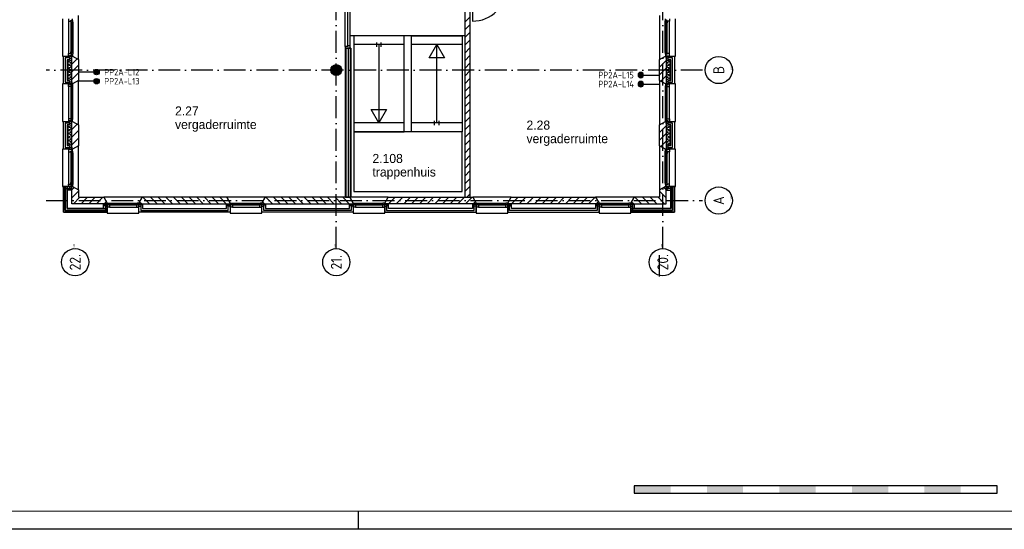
# Model space of a CAD drawing. Header units: millimetres. Extents: x -6587 to 112313, y 244 to 84344.
# Tile 29 of 54: x 66471 to 93613, y 244 to 14294. Entities that reach past the tile are written whole.
import ezdxf
from ezdxf.enums import TextEntityAlignment as Align

# ---------------------------------------------------------------- set-up
doc = ezdxf.new("R2010")
doc.units = ezdxf.units.MM
doc.header["$LTSCALE"] = 100
doc.linetypes.add('DASHDOT', pattern=[9, 6, -1.5, 0, -1.5])
doc.layers.get('0').update_dxf_attribs({"color": 9, "linetype": 'CONTINUOUS'})
for name, color, linetype in [('AL$1----_ALGEMEEN', 7, 'CONTINUOUS'), ('AL$7----_STRAMIEN', 1, 'DASHDOT'), ('AL21----_BUITENWAND', 4, 'CONTINUOUS'), ('AL21K---_ISOLATIE', 1, 'CONTINUOUS'), ('AL22----_BINNENWAND', 7, 'CONTINUOUS'), ('AL24----_TRAPPEN', 7, 'CONTINUOUS'), ('AL28----_KONSTRUKTIE', 3, 'CONTINUOUS'), ('AL31----_BUITENKOZ', 7, 'CONTINUOUS'), ('AL32----_BINNENKOZ', 7, 'CONTINUOUS'), ('AL32----_DRAAIRICHTING', 1, 'CONTINUOUS'), ('ALL-----_REFLIJNEN', 8, 'CONTINUOUS'), ('ALN-----_BLOCKNAAM', 2, 'CONTINUOUS'), ('ALXA3---_VOLZWART', 14, 'CONTINUOUS'), ('ALXAA---_GEWBETON', 12, 'CONTINUOUS'), ('ALXAB---_PREFABBETON', 1, 'CONTINUOUS'), ('BOUW', 8, 'CONTINUOUS'), ('EB6441--_ATTRIB', 2, 'CONTINUOUS'), ('EL6441--_DATACOM', 3, 'CONTINUOUS'), ('LIJN025', 10, 'CONTINUOUS'), ('LIJN050', 90, 'CONTINUOUS'), ('SCHAALBALK', 10, 'CONTINUOUS'), ('TEKST25', 10, 'CONTINUOUS'), ('TEKST35', 50, 'CONTINUOUS'), ('TEKST50', 90, 'CONTINUOUS')]:
    doc.layers.add(name, color=color, linetype=linetype)
doc.styles.add('1_8', font='iso', dxfattribs={"width": 0.7, "height": 1.8})
doc.styles.add('BURO-025', font='BUROFONT.shx', dxfattribs={"height": 250})
doc.styles.add('ISO', font='ISO.SHX')
doc.styles.add('ROMAND', font='romand')
doc.styles.get("Standard").update_dxf_attribs({"font": 'iso.shx'})

# ---------------------------------------------------------------- blocks, each defined once
blk = doc.blocks.new('A0-G')
at = {"layer": 'LIJN025'}
blk.add_line((824, 0), (824, 5), dxfattribs=at)
blk.add_lwpolyline([(1189, 841), (1189, 0), (0, 0), (0, 841)], close=True, dxfattribs=at)
at = {"layer": 'LIJN050', "const_width": 0.2}
blk.add_lwpolyline([(1184, 836), (25, 836), (25, 5), (1184, 5)], close=True, dxfattribs=at)
at = {"layer": 'SCHAALBALK'}
for p, q in [((900, 12), (900, 10)), ((1000, 12), (900, 12)), ((1000, 10), (1000, 12)), ((900, 10), (1000, 10))]:
    blk.add_line(p, q, dxfattribs=at)
for points in [[(900, 10), (900, 12), (910, 10), (910, 12)], [(920, 10), (920, 12), (930, 10), (930, 12)], [(940, 10), (940, 12), (950, 10), (950, 12)], [(960, 10), (960, 12), (970, 10), (970, 12)], [(980, 10), (980, 12), (990, 10), (990, 12)]]:
    blk.add_solid(points, dxfattribs=at)
at = {"layer": 'TEKST25', "style": 'ROMAND', "width": 2.899115}
blk.add_attdef('STATUS', text='', height=2.5, dxfattribs=at).set_placement((1143, 71.5), (1182, 71.5), align=Align.FIT)
at = {"layer": 'TEKST25', "style": 'ISO'}
for tag, p in [('E', (1144.25, 66)), ('NAAM-E', (1155.75, 66)), ('DATUM-E', (1174, 66)), ('D', (1144.25, 61)), ('NAAM-D', (1155.75, 61)), ('DATUM-D', (1174, 61)), ('C', (1144.25, 56)), ('NAAM-C', (1155.75, 56)), ('DATUM-C', (1174, 56)), ('B', (1144.25, 51)), ('NAAM-B', (1155.75, 51)), ('DATUM-B', (1174, 51)), ('A', (1144.25, 46)), ('NAAM-A', (1155.75, 46)), ('DATUM-A', (1174, 46))]:
    blk.add_attdef(tag, text='', height=2.5, dxfattribs=at).set_placement(p, align=Align.CENTER)
for tag, p in [('DATUM', (1021.75, 36.25)), ('SCHAAL', (1057, 36.25)), ('GETEKEND', (1087.25, 36.25)), ('GECONTOL.', (1122, 36.25)), ('FORMAAT', (1152.25, 28.25))]:
    blk.add_attdef(tag, p, '', height=2.5, dxfattribs=at)
at = {"layer": 'TEKST35', "style": 'ISO'}
for tag, p in [('PROJECT', (1023.5, 72.5)), ('PLAATS', (1023.5, 63.5)), ('INSTALLATIE-REGEL1', (1023.5, 52.5)), ('INSTALLATIE-REGEL2', (1023.5, 43.5))]:
    blk.add_attdef(tag, p, '', height=4, dxfattribs=at)
blk.add_attdef('PROJ.NR.', text='', height=4, dxfattribs=at).set_placement((1170, 23), align=Align.CENTER)
at = {"layer": 'TEKST50', "style": 'ISO'}
blk.add_attdef('FILE-NAAM', text='', height=5, dxfattribs=at).set_placement((1162.5, 7.5), align=Align.CENTER)
blk = doc.blocks.new('ES4X2')
for p, q in [((-0.15, 1.27), (-0.15, 2.73)), ((0.15, 1.27), (0.15, 2.73)), ((-0.45, 1.4), (-0.45, 2.6)), ((0, 1.25), (0, -3)), ((0.45, 1.4), (0.45, 2.6))]:
    blk.add_line(p, q)
blk.add_circle((0, 2), 0.75)
at = {"style": '1_8', "flags": 8}
for tag, p in [('NUMMER', (1.25, 3.5)), ('CODE', (-1.25, 3.5))]:
    blk.add_attdef(tag, text='', height=1.8, rotation=90, dxfattribs=at).set_placement(p, align=Align.MIDDLE_LEFT)
blk.add_attdef('M_CODE', text='', height=1.8, dxfattribs=at).set_placement((0, 0), align=Align.MIDDLE_CENTER)
blk = doc.blocks.new('1010')
at = {"layer": 'AL$7----_STRAMIEN', "color": 7, "linetype": 'Continuous'}
blk.add_circle((0, 750), 750, dxfattribs=at)
at = {"layer": 'AL$7----_STRAMIEN', "color": 3, "linetype": 'Continuous'}
blk.add_attdef('STR-NAAM', text='', height=600, rotation=360, dxfattribs=at).set_placement((0, 750), align=Align.MIDDLE)
at = {"layer": 'ALN-----_BLOCKNAAM', "linetype": 'Continuous'}
blk.add_text('1010', height=100, dxfattribs=at).set_placement((0, 0))
blk = doc.blocks.new('1011')
at = {"layer": 'AL$7----_STRAMIEN', "color": 7, "linetype": 'Continuous'}
blk.add_circle((-750, 0), 750, dxfattribs=at)
at = {"layer": 'AL$7----_STRAMIEN', "color": 3, "linetype": 'Continuous'}
blk.add_attdef('STR-NAAM', text='', height=600, rotation=360, dxfattribs=at).set_placement((-750, 0), align=Align.MIDDLE)
at = {"layer": 'ALN-----_BLOCKNAAM', "linetype": 'Continuous'}
blk.add_text('1011', height=100, dxfattribs=at).set_placement((0, 0))
blk = doc.blocks.new('A$Cb38f1ce1')
at = {"layer": 'AL$1----_ALGEMEEN', "color": 8}
blk.add_line((74020, 6640), (74020, 6640), dxfattribs=at)
at = {"layer": 'AL$7----_STRAMIEN', "color": 1}
for p, q in [((80948, 1456), (80948, 70113)), ((71948, 1456), (71948, 10285)), ((82045, 6380), (63947, 6380)), ((63947, 2780), (82045, 2780))]:
    blk.add_line(p, q, dxfattribs=at)
at = {"layer": 'AL21----_BUITENWAND', "color": 8}
for p, q in [((64428, 5995), (64428, 6765)), ((64428, 6765), (64597, 6765)), ((64597, 6665), (64528, 6665)), ((64528, 6665), (64528, 6095)), ((64597, 6765), (64597, 6665)), ((81099, 6665), (81099, 6765)), ((81099, 6765), (81268, 6765)), ((81168, 6665), (81099, 6665)), ((81168, 6095), (81168, 6665)), ((81268, 6765), (81268, 5995)), ((64597, 5995), (64428, 5995)), ((64528, 6095), (64597, 6095)), ((64597, 6095), (64597, 5995)), ((81099, 6095), (81168, 6095)), ((81099, 5995), (81099, 6095)), ((81268, 5995), (81099, 5995)), ((64428, 4195), (64428, 4965)), ((64428, 4965), (64597, 4965)), ((64597, 4965), (64597, 4865)), ((81099, 4865), (81099, 4965)), ((81099, 4965), (81268, 4965)), ((81268, 4965), (81268, 4195)), ((64597, 4865), (64528, 4865)), ((64528, 4865), (64528, 4295)), ((81168, 4865), (81099, 4865)), ((81168, 4295), (81168, 4865)), ((64597, 4195), (64428, 4195)), ((64528, 4295), (64597, 4295)), ((64597, 4295), (64597, 4195)), ((81099, 4295), (81168, 4295)), ((81099, 4195), (81099, 4295)), ((81268, 4195), (81099, 4195)), ((64428, 2460), (64428, 3165)), ((64428, 3165), (64638, 3165)), ((64428, 2460), (64428, 3165)), ((64428, 3165), (64528, 3165)), ((64428, 3165), (64428, 2460)), ((64528, 3165), (64428, 3165)), ((64528, 3165), (64528, 2560)), ((64528, 2560), (64528, 3165)), ((64638, 3065), (64528, 3065)), ((64528, 3065), (64528, 2560)), ((64638, 3165), (64638, 3065)), ((81268, 3165), (81058, 3165)), ((81058, 3165), (81058, 3065)), ((81058, 3065), (81168, 3065)), ((81268, 3165), (81168, 3165)), ((81168, 3165), (81168, 2560)), ((81168, 2560), (81168, 3165)), ((81168, 3165), (81268, 3165)), ((81168, 3065), (81168, 2560)), ((81268, 2460), (81268, 3165)), ((81268, 2460), (81268, 3165)), ((81268, 3165), (81268, 2460)), ((65631, 2460), (64428, 2460)), ((65631, 2460), (64428, 2460)), ((64428, 2460), (65631, 2460)), ((64528, 2560), (65531, 2560)), ((64528, 2560), (65631, 2560)), ((65631, 2560), (64528, 2560)), ((65531, 2560), (65531, 2670)), ((65531, 2670), (65631, 2670)), ((65631, 2670), (65631, 2460)), ((65631, 2560), (65631, 2460)), ((65631, 2460), (65631, 2560)), ((66506, 2460), (66506, 2670)), ((66506, 2670), (66606, 2670)), ((69021, 2460), (66506, 2460)), ((66606, 2670), (66606, 2560)), ((66606, 2560), (68921, 2560)), ((68921, 2560), (68921, 2670)), ((68921, 2670), (69021, 2670)), ((69021, 2670), (69021, 2460)), ((69896, 2460), (69896, 2670)), ((69896, 2670), (69996, 2670)), ((72411, 2460), (69896, 2460)), ((69996, 2670), (69996, 2560)), ((69996, 2560), (72311, 2560)), ((72311, 2560), (72311, 2670)), ((72311, 2670), (72411, 2670)), ((72411, 2670), (72411, 2460)), ((73285, 2670), (73285, 2460)), ((73385, 2670), (73285, 2670)), ((73285, 2460), (75800, 2460)), ((73385, 2560), (73385, 2670)), ((75700, 2560), (73385, 2560)), ((75800, 2670), (75700, 2670)), ((75700, 2670), (75700, 2560)), ((75800, 2460), (75800, 2670)), ((76775, 2670), (76675, 2670)), ((76675, 2670), (76675, 2460)), ((76675, 2460), (79190, 2460)), ((76775, 2560), (76775, 2670)), ((79090, 2560), (76775, 2560)), ((79090, 2670), (79090, 2560)), ((79190, 2670), (79090, 2670)), ((79190, 2460), (79190, 2670)), ((80065, 2670), (80065, 2460)), ((80165, 2670), (80065, 2670)), ((81168, 2560), (80065, 2560)), ((80065, 2560), (80065, 2460)), ((80065, 2460), (80065, 2560)), ((80065, 2560), (81168, 2560)), ((80065, 2460), (81268, 2460)), ((80065, 2460), (81268, 2460)), ((81268, 2460), (80065, 2460)), ((80165, 2560), (80165, 2670)), ((81168, 2560), (80165, 2560))]:
    blk.add_line(p, q, dxfattribs=at)
at = {"layer": 'AL21K---_ISOLATIE', "color": 8, "linetype": 'Continuous'}
for p, q in [((64558, 6095), (64558, 6665)), ((64558, 6617), (64658, 6661)), ((64658, 6570), (64558, 6617)), ((64558, 6522), (64658, 6570)), ((64658, 6475), (64558, 6522)), ((64658, 6095), (64658, 6665)), ((81038, 6665), (81038, 6095)), ((81038, 6661), (81138, 6617)), ((81138, 6617), (81038, 6570)), ((81038, 6570), (81138, 6522)), ((81138, 6522), (81038, 6475)), ((81138, 6665), (81138, 6095)), ((64558, 6427), (64658, 6475)), ((64658, 6380), (64558, 6427)), ((64558, 6332), (64658, 6380)), ((64658, 6285), (64558, 6332)), ((64558, 6237), (64658, 6285)), ((81038, 6475), (81138, 6427)), ((81138, 6427), (81038, 6380)), ((81038, 6380), (81138, 6332)), ((81138, 6332), (81038, 6285)), ((81038, 6285), (81138, 6237)), ((64658, 6190), (64558, 6237)), ((64558, 6142), (64658, 6190)), ((64658, 6099), (64558, 6142)), ((81138, 6237), (81038, 6190)), ((81038, 6190), (81138, 6142)), ((81138, 6142), (81038, 6099)), ((64558, 4295), (64558, 4865)), ((64558, 4817), (64658, 4861)), ((64658, 4770), (64558, 4817)), ((64558, 4722), (64658, 4770)), ((64658, 4675), (64558, 4722)), ((64558, 4627), (64658, 4675)), ((64658, 4580), (64558, 4627)), ((64658, 4295), (64658, 4865)), ((81038, 4865), (81038, 4295)), ((81038, 4861), (81138, 4817)), ((81138, 4817), (81038, 4770)), ((81038, 4770), (81138, 4722)), ((81138, 4722), (81038, 4675)), ((81038, 4675), (81138, 4627)), ((81138, 4627), (81038, 4580)), ((81138, 4865), (81138, 4295)), ((64558, 4532), (64658, 4580)), ((64658, 4485), (64558, 4532)), ((64558, 4437), (64658, 4485)), ((64658, 4390), (64558, 4437)), ((64558, 4342), (64658, 4390)), ((81038, 4580), (81138, 4532)), ((81138, 4532), (81038, 4485)), ((81038, 4485), (81138, 4437)), ((81138, 4437), (81038, 4390)), ((81038, 4390), (81138, 4342)), ((64658, 4299), (64558, 4342)), ((81138, 4342), (81038, 4299))]:
    blk.add_line(p, q, dxfattribs=at)
at = {"layer": 'AL22----_BINNENWAND', "color": 8}
for p, q in [((72198, 6982), (72198, 2870)), ((72348, 6982), (72198, 6982)), ((72198, 2870), (72198, 6982)), ((72198, 6982), (72348, 6982)), ((72348, 2870), (72348, 6982)), ((72348, 6982), (72348, 2870)), ((72198, 2870), (72348, 2870)), ((72348, 2870), (72198, 2870))]:
    blk.add_line(p, q, dxfattribs=at)
at = {"layer": 'AL22----_BINNENWAND', "color": 8, "linetype": 'Continuous'}
for p, q in [((72213, 6982), (72213, 2870)), ((72213, 6982), (72213, 2870)), ((72333, 6982), (72333, 2870)), ((72333, 6982), (72333, 2870))]:
    blk.add_line(p, q, dxfattribs=at)
at = {"layer": 'AL24----_TRAPPEN', "color": 8}
for p, q in [((72428, 7320), (72428, 5116)), ((73823, 7320), (72428, 7320)), ((73823, 7080), (72428, 7080)), ((73124, 7080), (73124, 4920)), ((73823, 5764), (73823, 7320)), ((75415, 7080), (74020, 7080)), ((74023, 4680), (74023, 7320)), ((74023, 7320), (75415, 7320)), ((74506, 6713), (74717, 7080)), ((74717, 4920), (74717, 7080)), ((74717, 7080), (74929, 6713)), ((75415, 7320), (75415, 4680)), ((74929, 6713), (74506, 6713)), ((73823, 4680), (73823, 5764)), ((73124, 4920), (72912, 5287)), ((72912, 5287), (73335, 5287)), ((73335, 5287), (73124, 4920)), ((72428, 5116), (72428, 4680)), ((73823, 4920), (72428, 4920)), ((75415, 4920), (74020, 4920)), ((72428, 4680), (72428, 3030)), ((75415, 4680), (72428, 4680)), ((72428, 4680), (73823, 4680)), ((73823, 4680), (72428, 4680)), ((75415, 4680), (74020, 4680)), ((75415, 4680), (74023, 4680)), ((75415, 3030), (75415, 4680)), ((72428, 3030), (75415, 3030))]:
    blk.add_line(p, q, dxfattribs=at)
at = {"layer": 'AL28----_KONSTRUKTIE', "color": 8}
for p, q in [((75491, 8834), (75491, 2870)), ((75641, 2870), (75641, 8834)), ((64658, 6765), (64678, 6765)), ((64658, 5995), (64658, 6765)), ((64678, 6765), (64838, 6673)), ((64838, 6673), (64838, 6087)), ((80858, 6673), (81018, 6765)), ((80858, 6087), (80858, 6673)), ((81018, 6765), (81038, 6765)), ((81038, 6765), (81038, 5995)), ((64678, 5995), (64658, 5995)), ((64838, 6087), (64678, 5995)), ((81018, 5995), (80858, 6087)), ((81038, 5995), (81018, 5995)), ((64658, 4965), (64678, 4965)), ((64658, 4195), (64658, 4965)), ((64678, 4965), (64838, 4873)), ((80858, 4873), (81018, 4965)), ((81018, 4965), (81038, 4965)), ((81038, 4965), (81038, 4195)), ((64838, 4873), (64838, 4287)), ((80858, 4287), (80858, 4873)), ((64678, 4195), (64658, 4195)), ((64838, 4287), (64678, 4195)), ((81018, 4195), (80858, 4287)), ((81038, 4195), (81018, 4195)), ((66598, 2870), (66506, 2710)), ((68928, 2870), (66598, 2870)), ((69021, 2710), (68928, 2870)), ((69988, 2870), (69896, 2710)), ((72318, 2870), (69988, 2870)), ((72410, 2710), (72318, 2870)), ((73285, 2710), (73378, 2870)), ((73378, 2870), (75707, 2870)), ((75491, 2870), (75641, 2870)), ((75707, 2870), (75800, 2710)), ((76675, 2710), (76767, 2870)), ((76767, 2870), (79097, 2870)), ((79097, 2870), (79190, 2710)), ((66506, 2710), (66506, 2690)), ((66506, 2690), (69021, 2690)), ((69021, 2690), (69021, 2710)), ((69896, 2710), (69896, 2690)), ((69896, 2690), (72410, 2690)), ((72410, 2690), (72410, 2710)), ((73285, 2690), (73285, 2710)), ((75800, 2690), (73285, 2690)), ((75800, 2710), (75800, 2690)), ((76675, 2690), (76675, 2710)), ((79190, 2690), (76675, 2690)), ((79190, 2710), (79190, 2690)), ((80858, 687), (80858, 1273))]:
    blk.add_line(p, q, dxfattribs=at)
at = {"layer": 'AL28----_KONSTRUKTIE', "color": 8, "linetype": 'Continuous'}
for p, q in [((64658, 3165), (64678, 3165)), ((64658, 2690), (64658, 3165)), ((64678, 3165), (64838, 3073)), ((64838, 3073), (64838, 2870)), ((81018, 3165), (80858, 3073)), ((80858, 3073), (80858, 2870)), ((81038, 3165), (81018, 3165)), ((81038, 2690), (81038, 3165)), ((64838, 2870), (65538, 2870)), ((65538, 2870), (65631, 2710)), ((80157, 2870), (80065, 2710)), ((80858, 2870), (80157, 2870)), ((65631, 2690), (64658, 2690)), ((65631, 2710), (65631, 2690)), ((80065, 2710), (80065, 2690)), ((80065, 2690), (81038, 2690))]:
    blk.add_line(p, q, dxfattribs=at)
at = {"layer": 'AL28----_KONSTRUKTIE', "color": 8}
blk.add_circle((71948, 6380), 150, dxfattribs=at)
at = {"layer": 'AL31----_BUITENKOZ', "color": 8}
for p, q in [((64838, 6673), (64838, 7887)), ((80858, 7887), (80858, 6673)), ((64398, 7795), (64398, 6765)), ((64564, 7795), (64564, 7728)), ((64564, 7728), (64564, 6832)), ((64564, 7728), (64627, 7728)), ((64627, 7728), (64627, 7745)), ((64627, 7745), (64642, 7745)), ((64642, 7733), (64627, 7733)), ((64627, 7733), (64627, 7728)), ((64627, 7728), (64627, 7681)), ((64627, 7681), (64627, 6879)), ((64627, 7681), (64640, 7679)), ((64640, 7679), (64640, 7696)), ((64640, 7696), (64681, 7696)), ((64642, 7745), (64642, 7751)), ((64642, 7751), (64678, 7751)), ((64642, 7725), (64642, 7733)), ((64647, 7725), (64642, 7725)), ((64676, 7748), (64647, 7748)), ((64647, 7748), (64647, 7725)), ((64678, 7696), (64665, 7696)), ((64665, 7696), (64665, 7679)), ((64665, 7679), (64678, 7679)), ((64676, 7741), (64676, 7748)), ((64681, 7738), (64676, 7741)), ((64678, 7751), (64678, 7795)), ((64678, 7679), (64678, 7696)), ((64681, 7696), (64681, 7738)), ((64681, 7696), (64681, 6864)), ((81015, 7738), (81019, 7741)), ((81015, 7696), (81015, 7738)), ((81056, 7696), (81015, 7696)), ((81015, 6864), (81015, 7696)), ((81017, 7696), (81031, 7696)), ((81017, 7679), (81017, 7696)), ((81031, 7679), (81017, 7679)), ((81018, 7751), (81018, 7795)), ((81054, 7751), (81018, 7751)), ((81019, 7741), (81019, 7748)), ((81019, 7748), (81049, 7748)), ((81031, 7696), (81031, 7679)), ((81049, 7748), (81049, 7725)), ((81049, 7725), (81054, 7725)), ((81054, 7745), (81054, 7751)), ((81069, 7745), (81054, 7745)), ((81054, 7725), (81054, 7733)), ((81054, 7733), (81069, 7733)), ((81056, 7679), (81056, 7696)), ((81069, 7681), (81056, 7679)), ((81069, 7728), (81069, 7745)), ((81069, 7733), (81069, 7728)), ((81132, 7728), (81069, 7728)), ((81069, 7728), (81069, 7681)), ((81069, 6879), (81069, 7681)), ((81132, 7795), (81132, 7728)), ((81132, 6832), (81132, 7728)), ((81298, 6765), (81298, 7795)), ((64564, 6765), (64564, 6832)), ((64564, 6832), (64627, 6832)), ((64627, 6879), (64640, 6881)), ((64627, 6832), (64627, 6879)), ((64627, 6827), (64627, 6832)), ((64627, 6832), (64627, 6815)), ((64642, 6827), (64627, 6827)), ((64627, 6815), (64642, 6815)), ((64640, 6881), (64640, 6864)), ((64640, 6864), (64681, 6864)), ((64647, 6835), (64642, 6835)), ((64642, 6835), (64642, 6827)), ((64642, 6815), (64642, 6809)), ((64642, 6809), (64678, 6809)), ((64647, 6812), (64647, 6835)), ((64676, 6812), (64647, 6812)), ((64665, 6864), (64665, 6881)), ((64665, 6881), (64678, 6881)), ((64678, 6864), (64665, 6864)), ((64681, 6822), (64676, 6819)), ((64676, 6819), (64676, 6812)), ((64678, 6881), (64678, 6864)), ((64678, 6809), (64678, 6765)), ((64681, 6864), (64681, 6822)), ((81056, 6864), (81015, 6864)), ((81015, 6864), (81015, 6822)), ((81015, 6822), (81019, 6819)), ((81031, 6881), (81017, 6881)), ((81017, 6881), (81017, 6864)), ((81017, 6864), (81031, 6864)), ((81054, 6809), (81018, 6809)), ((81018, 6809), (81018, 6765)), ((81019, 6819), (81019, 6812)), ((81019, 6812), (81049, 6812)), ((81031, 6864), (81031, 6881)), ((81049, 6812), (81049, 6835)), ((81049, 6835), (81054, 6835)), ((81054, 6835), (81054, 6827)), ((81054, 6827), (81069, 6827)), ((81069, 6815), (81054, 6815)), ((81054, 6815), (81054, 6809)), ((81069, 6879), (81056, 6881)), ((81056, 6881), (81056, 6864)), ((81069, 6832), (81069, 6879)), ((81132, 6832), (81069, 6832)), ((81069, 6832), (81069, 6815)), ((81069, 6827), (81069, 6832)), ((81132, 6765), (81132, 6832)), ((64398, 6765), (64678, 6765)), ((64597, 6765), (64564, 6765)), ((64653, 6775), (64597, 6775)), ((64597, 6775), (64597, 6765)), ((64653, 6775), (64597, 6775)), ((64597, 6775), (64597, 6704)), ((64597, 6704), (64653, 6704)), ((64653, 6765), (64653, 6775)), ((64653, 6704), (64653, 6775)), ((64678, 6765), (64653, 6765)), ((64678, 6765), (64838, 6673)), ((80858, 6673), (81018, 6765)), ((81018, 6765), (81298, 6765)), ((81018, 6765), (81043, 6765)), ((81043, 6775), (81099, 6775)), ((81043, 6704), (81043, 6775)), ((81043, 6765), (81043, 6775)), ((81043, 6775), (81099, 6775)), ((81099, 6704), (81043, 6704)), ((81099, 6775), (81099, 6704)), ((81099, 6775), (81099, 6765)), ((81099, 6765), (81132, 6765)), ((64678, 5995), (64398, 5995)), ((64398, 5995), (64398, 4965)), ((64597, 5985), (64597, 6056)), ((64597, 6056), (64653, 6056)), ((64653, 5985), (64597, 5985)), ((64653, 6056), (64653, 5985)), ((64838, 6087), (64678, 5995)), ((64838, 4873), (64838, 6087)), ((81018, 5995), (80858, 6087)), ((80858, 6087), (80858, 4873)), ((81298, 5995), (81018, 5995)), ((81099, 6056), (81043, 6056)), ((81043, 6056), (81043, 5985)), ((81043, 5985), (81099, 5985)), ((81099, 5985), (81099, 6056)), ((81298, 4965), (81298, 5995)), ((64564, 5928), (64564, 5032)), ((64678, 5945), (64678, 5015)), ((81018, 5015), (81018, 5945)), ((81132, 5032), (81132, 5928)), ((64398, 4965), (64678, 4965)), ((64653, 4975), (64597, 4975)), ((64597, 4975), (64597, 4904)), ((64597, 4904), (64653, 4904)), ((64653, 4904), (64653, 4975)), ((64678, 4965), (64838, 4873)), ((80858, 4873), (81018, 4965)), ((81018, 4965), (81298, 4965)), ((81043, 4975), (81099, 4975)), ((81043, 4904), (81043, 4975)), ((81099, 4904), (81043, 4904)), ((81099, 4975), (81099, 4904)), ((64678, 4195), (64398, 4195)), ((64398, 4195), (64398, 3165)), ((64597, 4195), (64564, 4195)), ((64564, 4195), (64564, 4128)), ((64564, 4128), (64564, 3232)), ((64564, 4128), (64627, 4128)), ((64597, 4185), (64597, 4256)), ((64597, 4256), (64653, 4256)), ((64597, 4185), (64597, 4195)), ((64653, 4185), (64597, 4185)), ((64653, 4185), (64597, 4185)), ((64627, 4128), (64627, 4145)), ((64627, 4145), (64642, 4145)), ((64642, 4133), (64627, 4133)), ((64627, 4133), (64627, 4128)), ((64627, 4128), (64627, 4081)), ((64627, 4081), (64627, 3279)), ((64627, 4081), (64640, 4079)), ((64640, 4079), (64640, 4096)), ((64640, 4096), (64681, 4096)), ((64642, 4145), (64642, 4151)), ((64642, 4151), (64678, 4151)), ((64642, 4125), (64642, 4133)), ((64647, 4125), (64642, 4125)), ((64676, 4148), (64647, 4148)), ((64647, 4148), (64647, 4125)), ((64653, 4256), (64653, 4185)), ((64678, 4195), (64653, 4195)), ((64653, 4195), (64653, 4185)), ((64678, 4096), (64665, 4096)), ((64665, 4096), (64665, 4079)), ((64665, 4079), (64678, 4079)), ((64676, 4141), (64676, 4148)), ((64681, 4138), (64676, 4141)), ((64838, 4287), (64678, 4195)), ((64678, 4151), (64678, 4195)), ((64678, 4079), (64678, 4096)), ((64681, 4096), (64681, 4138)), ((64681, 4096), (64681, 3264)), ((64838, 3073), (64838, 4287)), ((81018, 4195), (80858, 4287)), ((80858, 4287), (80858, 3073)), ((81015, 4138), (81019, 4141)), ((81015, 4096), (81015, 4138)), ((81015, 3264), (81015, 4096)), ((81056, 4096), (81015, 4096)), ((81017, 4096), (81031, 4096)), ((81017, 4079), (81017, 4096)), ((81031, 4079), (81017, 4079)), ((81298, 4195), (81018, 4195)), ((81018, 4195), (81043, 4195)), ((81018, 4151), (81018, 4195)), ((81054, 4151), (81018, 4151)), ((81019, 4141), (81019, 4148)), ((81019, 4148), (81049, 4148)), ((81031, 4096), (81031, 4079)), ((81099, 4256), (81043, 4256)), ((81043, 4256), (81043, 4185)), ((81043, 4195), (81043, 4185)), ((81043, 4185), (81099, 4185)), ((81043, 4185), (81099, 4185)), ((81049, 4148), (81049, 4125)), ((81049, 4125), (81054, 4125)), ((81054, 4145), (81054, 4151)), ((81069, 4145), (81054, 4145)), ((81054, 4125), (81054, 4133)), ((81054, 4133), (81069, 4133)), ((81056, 4079), (81056, 4096)), ((81069, 4081), (81056, 4079)), ((81069, 4128), (81069, 4145)), ((81069, 4133), (81069, 4128)), ((81069, 4128), (81069, 4081)), ((81132, 4128), (81069, 4128)), ((81069, 3279), (81069, 4081)), ((81099, 4185), (81099, 4256)), ((81099, 4185), (81099, 4195)), ((81099, 4195), (81132, 4195)), ((81132, 4195), (81132, 4128)), ((81132, 3232), (81132, 4128)), ((81298, 3165), (81298, 4195)), ((64627, 3279), (64640, 3281)), ((64627, 3232), (64627, 3279)), ((64640, 3281), (64640, 3264)), ((64640, 3264), (64681, 3264)), ((64665, 3264), (64665, 3281)), ((64665, 3281), (64678, 3281)), ((64678, 3264), (64665, 3264)), ((64678, 3281), (64678, 3264)), ((64681, 3264), (64681, 3222)), ((81056, 3264), (81015, 3264)), ((81015, 3264), (81015, 3222)), ((81031, 3281), (81017, 3281)), ((81017, 3281), (81017, 3264)), ((81017, 3264), (81031, 3264)), ((81031, 3264), (81031, 3281)), ((81069, 3279), (81056, 3281)), ((81056, 3281), (81056, 3264)), ((81069, 3232), (81069, 3279)), ((64398, 3165), (64678, 3165)), ((64564, 3165), (64564, 3232)), ((64564, 3232), (64627, 3232)), ((64597, 3165), (64564, 3165)), ((64653, 3175), (64597, 3175)), ((64597, 3175), (64597, 3165)), ((64653, 3175), (64597, 3175)), ((64597, 3175), (64597, 3104)), ((64597, 3104), (64653, 3104)), ((64627, 3227), (64627, 3232)), ((64627, 3232), (64627, 3215)), ((64642, 3227), (64627, 3227)), ((64627, 3215), (64642, 3215)), ((64647, 3235), (64642, 3235)), ((64642, 3235), (64642, 3227)), ((64642, 3215), (64642, 3209)), ((64642, 3209), (64678, 3209)), ((64647, 3212), (64647, 3235)), ((64676, 3212), (64647, 3212)), ((64653, 3165), (64653, 3175)), ((64653, 3104), (64653, 3175)), ((64678, 3165), (64653, 3165)), ((64681, 3222), (64676, 3219)), ((64676, 3219), (64676, 3212)), ((64678, 3209), (64678, 3165)), ((64678, 3165), (64838, 3073)), ((80858, 3073), (81018, 3165)), ((81015, 3222), (81019, 3219)), ((81054, 3209), (81018, 3209)), ((81018, 3209), (81018, 3165)), ((81018, 3165), (81298, 3165)), ((81018, 3165), (81043, 3165)), ((81019, 3219), (81019, 3212)), ((81019, 3212), (81049, 3212)), ((81043, 3165), (81043, 3175)), ((81043, 3175), (81099, 3175)), ((81043, 3175), (81099, 3175)), ((81043, 3104), (81043, 3175)), ((81099, 3104), (81043, 3104)), ((81049, 3212), (81049, 3235)), ((81049, 3235), (81054, 3235)), ((81054, 3235), (81054, 3227)), ((81054, 3227), (81069, 3227)), ((81069, 3215), (81054, 3215)), ((81054, 3215), (81054, 3209)), ((81069, 3227), (81069, 3232)), ((81132, 3232), (81069, 3232)), ((81069, 3232), (81069, 3215)), ((81099, 3175), (81099, 3165)), ((81099, 3175), (81099, 3104)), ((81099, 3165), (81132, 3165)), ((81132, 3165), (81132, 3232)), ((66598, 2870), (65538, 2870)), ((65538, 2870), (65631, 2710)), ((66506, 2710), (66598, 2870)), ((69988, 2870), (68928, 2870)), ((68928, 2870), (69021, 2710)), ((69896, 2710), (69988, 2870)), ((73378, 2870), (72318, 2870)), ((72318, 2870), (72410, 2710)), ((73285, 2710), (73378, 2870)), ((76767, 2870), (75707, 2870)), ((75707, 2870), (75800, 2710)), ((76675, 2710), (76767, 2870)), ((80157, 2870), (79097, 2870)), ((79097, 2870), (79190, 2710)), ((80065, 2710), (80157, 2870)), ((65570, 2629), (65570, 2685)), ((65570, 2685), (65641, 2685)), ((65641, 2629), (65570, 2629)), ((65631, 2710), (65631, 2430)), ((65641, 2685), (65641, 2629)), ((65681, 2710), (66456, 2710)), ((65698, 2596), (66439, 2596)), ((66496, 2685), (66496, 2629)), ((66567, 2685), (66496, 2685)), ((66496, 2629), (66567, 2629)), ((66506, 2430), (66506, 2710)), ((66567, 2629), (66567, 2685)), ((68960, 2629), (68960, 2685)), ((68960, 2685), (69031, 2685)), ((69031, 2629), (68960, 2629)), ((69021, 2710), (69021, 2430)), ((69031, 2685), (69031, 2629)), ((69071, 2710), (69846, 2710)), ((69088, 2596), (69829, 2596)), ((69886, 2685), (69886, 2629)), ((69957, 2685), (69886, 2685)), ((69886, 2629), (69957, 2629)), ((69896, 2430), (69896, 2710)), ((69957, 2629), (69957, 2685)), ((72349, 2629), (72349, 2685)), ((72349, 2685), (72420, 2685)), ((72420, 2629), (72349, 2629)), ((72410, 2710), (72410, 2430)), ((72420, 2685), (72420, 2629)), ((72460, 2710), (73235, 2710)), ((72477, 2596), (73218, 2596)), ((73275, 2685), (73275, 2629)), ((73346, 2685), (73275, 2685)), ((73275, 2629), (73346, 2629)), ((73285, 2430), (73285, 2710)), ((73346, 2629), (73346, 2685)), ((75739, 2629), (75739, 2685)), ((75739, 2685), (75810, 2685)), ((75810, 2629), (75739, 2629)), ((75800, 2710), (75800, 2430)), ((75810, 2685), (75810, 2629)), ((75850, 2710), (76625, 2710)), ((75867, 2596), (76608, 2596)), ((76665, 2685), (76665, 2629)), ((76736, 2685), (76665, 2685)), ((76665, 2629), (76736, 2629)), ((76675, 2430), (76675, 2710)), ((76736, 2629), (76736, 2685)), ((79129, 2629), (79129, 2685)), ((79129, 2685), (79200, 2685)), ((79200, 2629), (79129, 2629)), ((79190, 2710), (79190, 2430)), ((79200, 2685), (79200, 2629)), ((79240, 2710), (80015, 2710)), ((79257, 2596), (79998, 2596)), ((80055, 2685), (80055, 2629)), ((80126, 2685), (80055, 2685)), ((80055, 2629), (80126, 2629)), ((80065, 2430), (80065, 2710)), ((80126, 2629), (80126, 2685)), ((65631, 2430), (66506, 2430)), ((69021, 2430), (69896, 2430)), ((72410, 2430), (73285, 2430)), ((75800, 2430), (76675, 2430)), ((79190, 2430), (80065, 2430))]:
    blk.add_line(p, q, dxfattribs=at)
at = {"layer": 'AL31----_BUITENKOZ', "color": 8, "linetype": 'Continuous'}
for p, q in [((64663, 7694), (64642, 7694)), ((64642, 7694), (64642, 6866)), ((64663, 6866), (64663, 7694)), ((81054, 7694), (81033, 7694)), ((81033, 7694), (81033, 6866)), ((81054, 6866), (81054, 7694)), ((64642, 6866), (64663, 6866)), ((81033, 6866), (81054, 6866)), ((64564, 5928), (64564, 5995)), ((64564, 5995), (64597, 5995)), ((64597, 5995), (64597, 5985)), ((64597, 5985), (64653, 5985)), ((64653, 5985), (64653, 5995)), ((64653, 5995), (64653, 5995)), ((64653, 5995), (64678, 5995)), ((64678, 5995), (64678, 5945)), ((81043, 5995), (81018, 5995)), ((81018, 5995), (81018, 5945)), ((81043, 5985), (81043, 5995)), ((81043, 5995), (81043, 5995)), ((81099, 5985), (81043, 5985)), ((81132, 5995), (81099, 5995)), ((81099, 5995), (81099, 5985)), ((81132, 5928), (81132, 5995)), ((64627, 5928), (64564, 5928)), ((64564, 5928), (64564, 5928)), ((64564, 5928), (64564, 5928)), ((64564, 5928), (64564, 5928)), ((64564, 5928), (64564, 5928)), ((64678, 5945), (64627, 5945)), ((64627, 5945), (64627, 5928)), ((64652, 5940), (64631, 5940)), ((64631, 5940), (64631, 5020)), ((64652, 5020), (64652, 5940)), ((64678, 5945), (64678, 5945)), ((81018, 5945), (81018, 5945)), ((81018, 5945), (81069, 5945)), ((81065, 5940), (81044, 5940)), ((81044, 5940), (81044, 5020)), ((81065, 5020), (81065, 5940)), ((81069, 5945), (81069, 5928)), ((81069, 5928), (81132, 5928)), ((81132, 5928), (81132, 5928)), ((81132, 5928), (81132, 5928)), ((81132, 5928), (81132, 5928)), ((81132, 5928), (81132, 5928)), ((64627, 5032), (64564, 5032)), ((64564, 5032), (64564, 5032)), ((64564, 5032), (64564, 5032)), ((64564, 5032), (64564, 5032)), ((64564, 5032), (64564, 5032)), ((64564, 5032), (64564, 4965)), ((64564, 4965), (64597, 4965)), ((64597, 4965), (64597, 4975)), ((64597, 4975), (64653, 4975)), ((64627, 5015), (64627, 5032)), ((64678, 5015), (64627, 5015)), ((64631, 5020), (64652, 5020)), ((64653, 4975), (64653, 4965)), ((64653, 4965), (64653, 4965)), ((64653, 4965), (64678, 4965)), ((64678, 5015), (64678, 5015)), ((64678, 4965), (64678, 5015)), ((81018, 5015), (81018, 5015)), ((81018, 5015), (81069, 5015)), ((81018, 4965), (81018, 5015)), ((81043, 4965), (81018, 4965)), ((81099, 4975), (81043, 4975)), ((81043, 4975), (81043, 4965)), ((81043, 4965), (81043, 4965)), ((81044, 5020), (81065, 5020)), ((81069, 5015), (81069, 5032)), ((81069, 5032), (81132, 5032)), ((81099, 4965), (81099, 4975)), ((81132, 4965), (81099, 4965)), ((81132, 5032), (81132, 5032)), ((81132, 5032), (81132, 5032)), ((81132, 5032), (81132, 5032)), ((81132, 5032), (81132, 5032)), ((81132, 5032), (81132, 4965)), ((64663, 4094), (64642, 4094)), ((64642, 4094), (64642, 3266)), ((64663, 3266), (64663, 4094)), ((81054, 4094), (81033, 4094)), ((81033, 4094), (81033, 3266)), ((81054, 3266), (81054, 4094)), ((64642, 3266), (64663, 3266)), ((81033, 3266), (81054, 3266)), ((65631, 2685), (65631, 2710)), ((65631, 2710), (65681, 2710)), ((65641, 2685), (65631, 2685)), ((65631, 2685), (65631, 2685)), ((65631, 2596), (65631, 2629)), ((65631, 2629), (65641, 2629)), ((65698, 2596), (65631, 2596)), ((65641, 2629), (65641, 2685)), ((65681, 2710), (65681, 2710)), ((65681, 2710), (65681, 2659)), ((65681, 2659), (65698, 2659)), ((65686, 2684), (65686, 2663)), ((66451, 2684), (65686, 2684)), ((65686, 2663), (66451, 2663)), ((65698, 2659), (65698, 2596)), ((65698, 2596), (65698, 2596)), ((65698, 2596), (65698, 2596)), ((65698, 2596), (65698, 2596)), ((65698, 2596), (65698, 2596)), ((66456, 2659), (66439, 2659)), ((66439, 2659), (66439, 2596)), ((66439, 2596), (66439, 2596)), ((66439, 2596), (66439, 2596)), ((66439, 2596), (66439, 2596)), ((66439, 2596), (66439, 2596)), ((66439, 2596), (66506, 2596)), ((66451, 2663), (66451, 2684)), ((66456, 2710), (66456, 2710)), ((66456, 2710), (66456, 2659)), ((66506, 2710), (66456, 2710)), ((66496, 2629), (66496, 2685)), ((66496, 2685), (66506, 2685)), ((66506, 2629), (66496, 2629)), ((66506, 2685), (66506, 2710)), ((66506, 2685), (66506, 2685)), ((66506, 2596), (66506, 2629)), ((69021, 2685), (69021, 2710)), ((69021, 2710), (69071, 2710)), ((69031, 2685), (69021, 2685)), ((69021, 2685), (69021, 2685)), ((69021, 2596), (69021, 2629)), ((69021, 2629), (69031, 2629)), ((69088, 2596), (69021, 2596)), ((69031, 2629), (69031, 2685)), ((69071, 2710), (69071, 2710)), ((69071, 2710), (69071, 2659)), ((69071, 2659), (69088, 2659)), ((69076, 2684), (69076, 2663)), ((69841, 2684), (69076, 2684)), ((69076, 2663), (69841, 2663)), ((69088, 2659), (69088, 2596)), ((69088, 2596), (69088, 2596)), ((69088, 2596), (69088, 2596)), ((69088, 2596), (69088, 2596)), ((69088, 2596), (69088, 2596)), ((69846, 2659), (69829, 2659)), ((69829, 2659), (69829, 2596)), ((69829, 2596), (69829, 2596)), ((69829, 2596), (69829, 2596)), ((69829, 2596), (69829, 2596)), ((69829, 2596), (69829, 2596)), ((69829, 2596), (69896, 2596)), ((69841, 2663), (69841, 2684)), ((69846, 2710), (69846, 2710)), ((69846, 2710), (69846, 2659)), ((69896, 2710), (69846, 2710)), ((69886, 2629), (69886, 2685)), ((69886, 2685), (69896, 2685)), ((69896, 2629), (69886, 2629)), ((69896, 2685), (69896, 2710)), ((69896, 2685), (69896, 2685)), ((69896, 2596), (69896, 2629)), ((72410, 2685), (72410, 2710)), ((72410, 2710), (72460, 2710)), ((72420, 2685), (72410, 2685)), ((72410, 2685), (72410, 2685)), ((72410, 2596), (72410, 2629)), ((72410, 2629), (72420, 2629)), ((72477, 2596), (72410, 2596)), ((72420, 2629), (72420, 2685)), ((72460, 2710), (72460, 2710)), ((72460, 2710), (72460, 2659)), ((72460, 2659), (72477, 2659)), ((72465, 2684), (72465, 2663)), ((73230, 2684), (72465, 2684)), ((72465, 2663), (73230, 2663)), ((72477, 2659), (72477, 2596)), ((72477, 2596), (72477, 2596)), ((72477, 2596), (72477, 2596)), ((72477, 2596), (72477, 2596)), ((72477, 2596), (72477, 2596)), ((73235, 2659), (73218, 2659)), ((73218, 2659), (73218, 2596)), ((73218, 2596), (73218, 2596)), ((73218, 2596), (73218, 2596)), ((73218, 2596), (73218, 2596)), ((73218, 2596), (73218, 2596)), ((73218, 2596), (73285, 2596)), ((73230, 2663), (73230, 2684)), ((73235, 2710), (73235, 2710)), ((73235, 2710), (73235, 2659)), ((73285, 2710), (73235, 2710)), ((73275, 2629), (73275, 2685)), ((73275, 2685), (73285, 2685)), ((73285, 2629), (73275, 2629)), ((73285, 2685), (73285, 2710)), ((73285, 2685), (73285, 2685)), ((73285, 2596), (73285, 2629)), ((75800, 2685), (75800, 2710)), ((75800, 2710), (75850, 2710)), ((75810, 2685), (75800, 2685)), ((75800, 2685), (75800, 2685)), ((75800, 2596), (75800, 2629)), ((75800, 2629), (75810, 2629)), ((75867, 2596), (75800, 2596)), ((75810, 2629), (75810, 2685)), ((75850, 2710), (75850, 2710)), ((75850, 2710), (75850, 2659)), ((75850, 2659), (75867, 2659)), ((75855, 2684), (75855, 2663)), ((76620, 2684), (75855, 2684)), ((75855, 2663), (76620, 2663)), ((75867, 2659), (75867, 2596)), ((75867, 2596), (75867, 2596)), ((75867, 2596), (75867, 2596)), ((75867, 2596), (75867, 2596)), ((75867, 2596), (75867, 2596)), ((76625, 2659), (76608, 2659)), ((76608, 2659), (76608, 2596)), ((76608, 2596), (76608, 2596)), ((76608, 2596), (76608, 2596)), ((76608, 2596), (76608, 2596)), ((76608, 2596), (76608, 2596)), ((76608, 2596), (76675, 2596)), ((76620, 2663), (76620, 2684)), ((76625, 2710), (76625, 2710)), ((76625, 2710), (76625, 2659)), ((76675, 2710), (76625, 2710)), ((76665, 2629), (76665, 2685)), ((76665, 2685), (76675, 2685)), ((76675, 2629), (76665, 2629)), ((76675, 2685), (76675, 2710)), ((76675, 2685), (76675, 2685)), ((76675, 2596), (76675, 2629)), ((79190, 2685), (79190, 2710)), ((79190, 2710), (79240, 2710)), ((79200, 2685), (79190, 2685)), ((79190, 2685), (79190, 2685)), ((79190, 2596), (79190, 2629)), ((79190, 2629), (79200, 2629)), ((79257, 2596), (79190, 2596)), ((79200, 2629), (79200, 2685)), ((79240, 2710), (79240, 2710)), ((79240, 2710), (79240, 2659)), ((79240, 2659), (79257, 2659)), ((79245, 2684), (79245, 2663)), ((80010, 2684), (79245, 2684)), ((79245, 2663), (80010, 2663)), ((79257, 2659), (79257, 2596)), ((79257, 2596), (79257, 2596)), ((79257, 2596), (79257, 2596)), ((79257, 2596), (79257, 2596)), ((79257, 2596), (79257, 2596)), ((80015, 2659), (79998, 2659)), ((79998, 2659), (79998, 2596)), ((79998, 2596), (79998, 2596)), ((79998, 2596), (79998, 2596)), ((79998, 2596), (79998, 2596)), ((79998, 2596), (79998, 2596)), ((79998, 2596), (80065, 2596)), ((80010, 2663), (80010, 2684)), ((80015, 2710), (80015, 2710)), ((80015, 2710), (80015, 2659)), ((80065, 2710), (80015, 2710)), ((80055, 2629), (80055, 2685)), ((80055, 2685), (80065, 2685)), ((80065, 2629), (80055, 2629)), ((80065, 2685), (80065, 2710)), ((80065, 2685), (80065, 2685)), ((80065, 2596), (80065, 2629))]:
    blk.add_line(p, q, dxfattribs=at)
at = {"layer": 'AL32----_BINNENKOZ', "color": 8}
for p, q in [((72191, 7032), (72191, 8082)), ((72267, 7049), (72267, 8065)), ((72330, 7049), (72330, 8065)), ((75499, 7320), (72330, 7320)), ((73065, 7020), (73065, 7140)), ((73185, 7020), (73185, 7140)), ((72267, 7032), (72191, 7032)), ((72191, 7032), (72191, 6982)), ((72191, 6982), (72330, 6982)), ((72330, 7049), (72267, 7049)), ((72267, 7049), (72267, 7032)), ((72330, 6982), (72330, 7049)), ((74659, 4860), (74659, 4980)), ((74779, 4860), (74779, 4980))]:
    blk.add_line(p, q, dxfattribs=at)
at = {"layer": 'AL32----_DRAAIRICHTING', "color": 8}
blk.add_lwpolyline([(75706, 8661), (75706, 7727, 0.414214), (76640, 8661, 0.414214)], format="xyb", dxfattribs=at)
at = {"layer": 'ALL-----_REFLIJNEN', "color": 8, "linetype": 'Continuous'}
for p, q in [((72273, 6982), (72273, 2870)), ((64597, 6715), (64478, 6715)), ((64478, 6715), (64478, 6045)), ((81218, 6715), (81099, 6715)), ((81218, 6045), (81218, 6715)), ((64478, 6045), (64597, 6045)), ((81099, 6045), (81218, 6045)), ((64597, 4915), (64478, 4915)), ((64478, 4915), (64478, 4245)), ((81218, 4915), (81099, 4915)), ((81218, 4245), (81218, 4915)), ((64478, 4245), (64597, 4245)), ((81099, 4245), (81218, 4245)), ((64478, 2510), (64478, 3165)), ((64478, 3165), (64478, 2510)), ((64478, 2510), (64478, 3115)), ((64478, 3115), (64638, 3115)), ((81218, 3115), (81058, 3115)), ((81218, 2510), (81218, 3165)), ((81218, 3165), (81218, 2510)), ((81218, 2510), (81218, 3115)), ((65581, 2510), (64478, 2510)), ((65631, 2510), (64478, 2510)), ((64478, 2510), (65631, 2510)), ((65581, 2670), (65581, 2510)), ((66556, 2670), (66556, 2510)), ((66556, 2510), (68971, 2510)), ((68971, 2510), (68971, 2670)), ((69946, 2510), (69946, 2670)), ((72361, 2510), (69946, 2510)), ((72361, 2670), (72361, 2510)), ((73335, 2670), (73335, 2510)), ((73335, 2510), (75750, 2510)), ((75750, 2510), (75750, 2670)), ((76725, 2510), (76725, 2670)), ((79140, 2510), (76725, 2510)), ((79140, 2670), (79140, 2510)), ((80065, 2510), (81218, 2510)), ((81218, 2510), (80065, 2510)), ((80115, 2670), (80115, 2510)), ((80115, 2510), (81218, 2510))]:
    blk.add_line(p, q, dxfattribs=at)
at = {"layer": 'ALXA3---_VOLZWART', "color": 8}
for p, q in [((64597, 6715), (64478, 6715)), ((64478, 6715), (64478, 6045)), ((81218, 6715), (81099, 6715)), ((81218, 6045), (81218, 6715)), ((64478, 6045), (64597, 6045)), ((81099, 6045), (81218, 6045)), ((64597, 4915), (64478, 4915)), ((64478, 4915), (64478, 4245)), ((81218, 4915), (81099, 4915)), ((81218, 4245), (81218, 4915)), ((64478, 4245), (64597, 4245)), ((81099, 4245), (81218, 4245)), ((64478, 2510), (64478, 3165)), ((64478, 3165), (64478, 2510)), ((64478, 2510), (64478, 3115)), ((64478, 3115), (64638, 3115)), ((81218, 3115), (81058, 3115)), ((81218, 2510), (81218, 3165)), ((81218, 3165), (81218, 2510)), ((81218, 2510), (81218, 3115)), ((65581, 2510), (64478, 2510)), ((65631, 2510), (64478, 2510)), ((64478, 2510), (65631, 2510)), ((65581, 2670), (65581, 2510)), ((66556, 2670), (66556, 2510)), ((66556, 2510), (68971, 2510)), ((68971, 2510), (68971, 2670)), ((69946, 2510), (69946, 2670)), ((72361, 2510), (69946, 2510)), ((72361, 2670), (72361, 2510)), ((73335, 2670), (73335, 2510)), ((73335, 2510), (75750, 2510)), ((75750, 2510), (75750, 2670)), ((76725, 2510), (76725, 2670)), ((79140, 2510), (76725, 2510)), ((79140, 2670), (79140, 2510)), ((80065, 2510), (81218, 2510)), ((81218, 2510), (80065, 2510)), ((80115, 2670), (80115, 2510)), ((80115, 2510), (81218, 2510))]:
    blk.add_line(p, q, dxfattribs=at)
at = {"layer": 'ALXAA---_GEWBETON', "color": 8}
for p, q in [((71888, 6243), (71888, 6517)), ((71908, 6235), (71908, 6525)), ((71928, 6231), (71928, 6529)), ((71948, 6230), (71948, 6530)), ((71968, 6231), (71968, 6529)), ((71988, 6235), (71988, 6525)), ((72008, 6243), (72008, 6517)), ((71808, 6326), (71808, 6434)), ((71828, 6290), (71828, 6470)), ((71848, 6268), (71848, 6492)), ((71868, 6253), (71868, 6507)), ((72028, 6253), (72028, 6507)), ((72048, 6268), (72048, 6492)), ((72068, 6290), (72068, 6470)), ((72088, 6326), (72088, 6434))]:
    blk.add_line(p, q, dxfattribs=at)
at = {"layer": 'ALXAB---_PREFABBETON', "color": 8}
for p, q in [((75491, 7698), (75641, 7848)), ((75491, 7486), (75641, 7636)), ((75491, 7274), (75641, 7424)), ((75491, 7061), (75641, 7211)), ((75491, 6849), (75641, 6999)), ((75491, 6637), (75641, 6787)), ((64658, 6756), (64667, 6765)), ((64658, 6544), (64805, 6691)), ((75491, 6425), (75641, 6575)), ((81038, 6640), (80858, 6460)), ((64658, 6332), (64838, 6512)), ((64658, 6120), (64838, 6300)), ((75491, 6213), (75641, 6363)), ((81038, 6428), (80858, 6248)), ((75491, 6001), (75641, 6151)), ((81038, 6216), (80890, 6069)), ((81038, 6004), (81029, 5995)), ((75491, 5789), (75641, 5939)), ((75491, 5577), (75641, 5727)), ((75491, 5364), (75641, 5514)), ((75491, 5152), (75641, 5302)), ((64658, 4956), (64667, 4965)), ((64658, 4744), (64805, 4891)), ((75491, 4940), (75641, 5090)), ((64658, 4532), (64838, 4712)), ((75491, 4728), (75641, 4878)), ((75491, 4516), (75641, 4666)), ((81038, 4840), (80858, 4660)), ((81038, 4628), (80858, 4448)), ((64658, 4320), (64838, 4500)), ((75491, 4304), (75641, 4454)), ((81038, 4416), (80890, 4269)), ((75491, 4092), (75641, 4242)), ((81038, 4204), (81029, 4195)), ((75491, 3879), (75641, 4029)), ((75491, 3667), (75641, 3817)), ((75491, 3455), (75641, 3605)), ((75491, 3243), (75641, 3393)), ((64724, 3138), (64658, 3072)), ((64838, 3040), (64658, 2860)), ((75491, 3031), (75641, 3181)), ((80858, 3040), (81038, 2860)), ((80972, 3138), (81038, 3072)), ((64880, 2870), (64700, 2690)), ((65092, 2870), (64912, 2690)), ((65304, 2870), (65124, 2690)), ((65516, 2870), (65336, 2690)), ((65608, 2750), (65548, 2690)), ((66527, 2746), (66583, 2690)), ((66615, 2870), (66795, 2690)), ((66827, 2870), (67007, 2690)), ((67039, 2870), (67219, 2690)), ((67251, 2870), (67431, 2690)), ((67464, 2870), (67644, 2690)), ((67676, 2870), (67856, 2690)), ((67888, 2870), (68068, 2690)), ((68100, 2870), (68280, 2690)), ((68312, 2870), (68492, 2690)), ((68524, 2870), (68704, 2690)), ((68736, 2870), (68916, 2690)), ((69917, 2746), (69973, 2690)), ((70005, 2870), (70185, 2690)), ((70217, 2870), (70397, 2690)), ((70429, 2870), (70609, 2690)), ((70641, 2870), (70821, 2690)), ((70854, 2870), (71034, 2690)), ((71066, 2870), (71246, 2690)), ((71278, 2870), (71458, 2690)), ((71490, 2870), (71670, 2690)), ((71702, 2870), (71882, 2690)), ((71914, 2870), (72094, 2690)), ((72126, 2870), (72306, 2690)), ((73569, 2870), (73389, 2690)), ((73781, 2870), (73601, 2690)), ((73993, 2870), (73813, 2690)), ((74205, 2870), (74025, 2690)), ((74417, 2870), (74237, 2690)), ((74630, 2870), (74450, 2690)), ((74842, 2870), (74662, 2690)), ((75054, 2870), (74874, 2690)), ((75266, 2870), (75086, 2690)), ((75478, 2870), (75298, 2690)), ((75690, 2870), (75510, 2690)), ((75542, 2870), (75641, 2969)), ((75779, 2746), (75722, 2690)), ((76959, 2870), (76779, 2690)), ((77171, 2870), (76991, 2690)), ((77383, 2870), (77203, 2690)), ((77595, 2870), (77415, 2690)), ((77807, 2870), (77627, 2690)), ((78020, 2870), (77840, 2690)), ((78232, 2870), (78052, 2690)), ((78444, 2870), (78264, 2690)), ((78656, 2870), (78476, 2690)), ((78868, 2870), (78688, 2690)), ((79080, 2870), (78900, 2690)), ((79169, 2746), (79112, 2690)), ((80088, 2750), (80147, 2690)), ((80179, 2870), (80359, 2690)), ((80391, 2870), (80571, 2690)), ((80603, 2870), (80783, 2690)), ((80816, 2870), (80996, 2690))]:
    blk.add_line(p, q, dxfattribs=at)
at = {"layer": 'AL$7----_STRAMIEN', "xscale": 0.5, "yscale": 0.5, "zscale": 0.5, "rotation": 90}
for name, p, values in [('1010', (82865, 6380), {'STR-NAAM': 'B'}), ('1010', (82865, 2780), {'STR-NAAM': 'A'}), ('1010', (82865, 2780), {'STR-NAAM': 'A'}), ('1011', (64748, 1456), {'STR-NAAM': '22.'}), ('1011', (71948, 1456), {'STR-NAAM': '21.'}), ('1011', (80948, 1456), {'STR-NAAM': '20.'}), ('1011', (80948, 1456), {'STR-NAAM': '20.'})]:
    blk.add_blockref(name, p, dxfattribs=at).add_auto_attribs(values)
at = {"layer": 'BOUW', "style": 'BURO-025'}
for s, p in [('2.27', (67503, 5126)), ('vergaderruimte', (67503, 4753)), ('2.28', (77191, 4736)), ('vergaderruimte', (77191, 4363)), ('2.108', (72945, 3816)), ('trappenhuis', (72945, 3443))]:
    blk.add_text(s, height=250, dxfattribs=at).set_placement(p)

msp = doc.modelspace()

# ---------------------------------------------------------------- block references
at = {"xscale": 100, "yscale": 100, "zscale": 100}
msp.add_blockref('A0-G', (-6587, 244), dxfattribs=at)
at = {"layer": 'EL6441--_DATACOM'}
ref = msp.add_blockref('ES4X2', (68389, 12848), dxfattribs=dict(at, xscale=100, yscale=100, zscale=100, rotation=270.0000000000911))
ref.add_attrib('CODE', 'PP2A-L12', dxfattribs={"layer": 'EB6441--_ATTRIB', "color": 1, "height": 180, "style": '1_8', "flags": 8}).set_placement((68801, 12848), align=Align.MIDDLE_LEFT)
ref = msp.add_blockref('ES4X2', (83793, 12768), dxfattribs=dict(at, xscale=-100, yscale=100, zscale=100, rotation=90.0000000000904))
ref.add_attrib('CODE', 'PP2A-L15', dxfattribs={"layer": 'EB6441--_ATTRIB', "color": 1, "height": 180, "style": '1_8', "flags": 8}).set_placement((82422, 12769), align=Align.MIDDLE_LEFT)
ref = msp.add_blockref('ES4X2', (68389, 12599), dxfattribs=dict(at, xscale=100, yscale=100, zscale=100, rotation=270.0000000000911))
ref.add_attrib('CODE', 'PP2A-L13', dxfattribs={"layer": 'EB6441--_ATTRIB', "color": 1, "height": 180, "style": '1_8', "flags": 8}).set_placement((68801, 12599), align=Align.MIDDLE_LEFT)
ref = msp.add_blockref('ES4X2', (83793, 12519), dxfattribs=dict(at, xscale=-100, yscale=100, zscale=100, rotation=90.0000000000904))
ref.add_attrib('CODE', 'PP2A-L14', dxfattribs={"layer": 'EB6441--_ATTRIB', "color": 1, "height": 180, "style": '1_8', "flags": 8}).set_placement((82422, 12520), align=Align.MIDDLE_LEFT)
at = {"layer": 'LIJN025'}
msp.add_blockref('A$Cb38f1ce1', (3251, 6527), dxfattribs=at)

doc.saveas('drawing.dxf')
